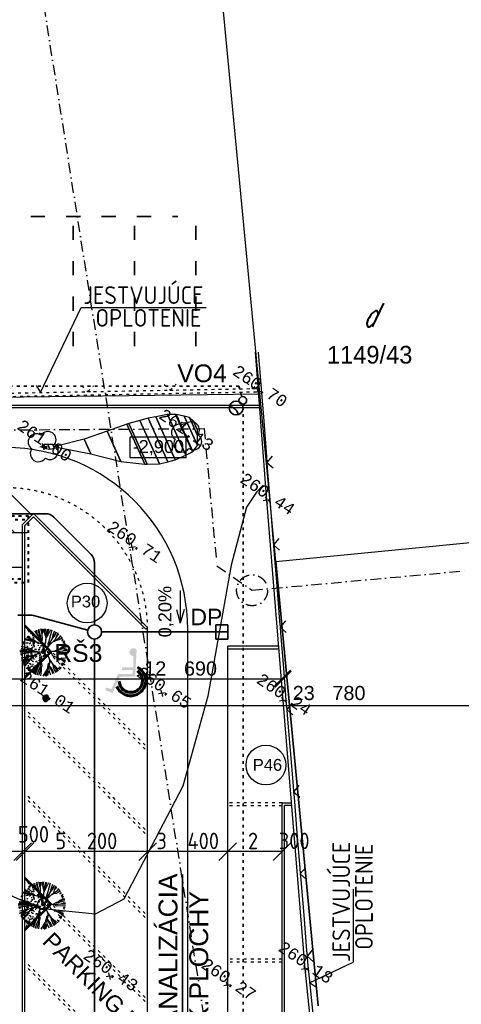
# Model space of a CAD drawing. Extents: x 4743276 to 9726129, y -4307434 to -1665362.
# Tile 55 of 121: x 4883529 to 4902258, y -2037564 to -1995837. Entities that reach past the tile are written whole.
import ezdxf
from ezdxf.enums import TextEntityAlignment as Align

# ---------------------------------------------------------------- set-up
doc = ezdxf.new("R2010")
doc.units = 0
doc.header["$MEASUREMENT"] = 0
doc.linetypes.add('ACAD_ISO03W100', pattern=[30, 12, -18])
doc.linetypes.add('BODKOCIARKOVANA_3', pattern=[5.6, 3, -1.3, 0, -1.3])
doc.layers.get('0').update_dxf_attribs({"linetype": 'CONTINUOUS'})
doc.layers.get('Defpoints').update_dxf_attribs({"color": 61, "linetype": 'CONTINUOUS'})
for name, color, linetype in [('-_48_-', 76, 'CONTINUOUS'), ('body', 7, 'CONTINUOUS'), ('KÓTY', 4, 'CONTINUOUS'), ('MÚRY', 1, 'CONTINUOUS'), ('POZEMOK', 8, 'CONTINUOUS'), ('siete', 6, 'CONTINUOUS'), ('TENKÁ', 7, 'CONTINUOUS'), ('Výšky', 64, 'CONTINUOUS'), ('ZARIADENIE', 47, 'CONTINUOUS'), ('ZARIADOVACIE', 144, 'CONTINUOUS'), ('ŠRAFY', 82, 'CONTINUOUS')]:
    doc.layers.add(name, color=color, linetype=linetype)
doc.layers.get('ŠRAFY').off()
doc.styles.add('ARIAL', font='arial.ttf')
doc.styles.add('MONOTXT', font='MONOTXT', dxfattribs={"height": 0.2})
doc.styles.add('ROMANS', font='ROMANS', dxfattribs={"height": 0.2})
doc.styles.get("Standard").update_dxf_attribs({"font": 'TXT', "width": 0.612})
doc.styles.add('styl1', font='arial.ttf')
doc.styles.add('Style-Arial', font='arial.ttf')
doc.styles.add('STYLE1', font='isocp.shx')
doc.dimstyles.new('STANDARD 200', dxfattribs={"dimtxt": 600, "dimasz": 700, "dimexe": 10, "dimexo": 200, "dimgap": 100, "dimtad": 1, "dimdsep": 46, "dimlunit": 6, "dimtxsty": 'Style-Arial', "dimblk": 'ARCHTICK', "dimblk1": 'OBLIQUE', "dimblk2": 'ARCHTICK', "dimcen": 2.5, "dimse1": 1, "dimse2": 1, "dimadec": 0, "dimazin": 0, "dimtfac": 1, "dimtmove": 1, "dimatfit": 3, "dimldrblk": 'OBLIQUE', "dimfxl": 1, "dimtolj": 1, "dimtzin": 0, "dimarcsym": 0})
doc.dimstyles.new('STANDARD 250', dxfattribs={"dimtxt": 700, "dimasz": 750, "dimexe": 10, "dimexo": 200, "dimgap": 100, "dimtad": 1, "dimdsep": 46, "dimlunit": 6, "dimtxsty": 'STYLE1', "dimblk1": 'OBLIQUE', "dimblk2": 'OBLIQUE', "dimsah": 1, "dimcen": 2.5, "dimse1": 1, "dimse2": 1, "dimadec": 0, "dimazin": 0, "dimtfac": 1, "dimtmove": 1, "dimatfit": 3, "dimldrblk": 'OBLIQUE', "dimfxl": 1, "dimtolj": 1, "dimtzin": 0, "dimarcsym": 0})

# ---------------------------------------------------------------- blocks, each defined once
blk = doc.blocks.new('St6d')
at = {"linetype": 'Continuous'}
for p, q in [((-611, 981), (-641, 1064)), ((-580, 1150), (-510, 1038)), ((-501, 1117), (-516, 1146)), ((-510, 1038), (-501, 1117)), ((-469, 1164), (-422, 1083)), ((-422, 1083), (-400, 1125)), ((-400, 1125), (-408, 1176)), ((-345, 1221), (-319, 1099)), ((-319, 1099), (-266, 959)), ((-298, 1239), (-272, 1116)), ((-272, 1116), (-202, 929)), ((-219, 1230), (-163, 974)), ((-131, 1275), (-123, 1149)), ((-123, 1149), (-55, 1029)), ((-65, 1277), (-55, 1029)), ((24, 1273), (35, 803)), ((120, 1266), (118, 1161)), ((118, 1161), (160, 1163)), ((160, 1163), (187, 1245)), ((290, 1236), (300, 1241)), ((300, 1241), (328, 1076)), ((328, 1076), (316, 990)), ((431, 1190), (380, 1010)), ((492, 1178), (444, 1030)), ((542, 1154), (454, 1011)), ((557, 1026), (574, 1103)), ((631, 1101), (597, 1022)), ((605, 970), (670, 1072)), ((-1112, 595), (-971, 525)), ((-387, 286), (-1059, 684)), ((-1059, 684), (-896, 607)), ((-1025, 763), (-823, 681)), ((-971, 525), (-843, 492)), ((-949, 820), (-857, 725)), ((-896, 607), (-700, 454)), ((-888, 907), (-752, 822)), ((-857, 725), (-798, 682)), ((-837, 940), (-762, 817)), ((-823, 681), (-667, 631)), ((-798, 984), (-699, 911)), ((-752, 822), (-606, 644)), ((-729, 1019), (-711, 923)), ((-699, 911), (-629, 774)), ((-690, 1039), (-611, 981)), ((-667, 631), (-543, 509)), ((-629, 774), (-603, 651)), ((-606, 644), (-556, 546)), ((-266, 959), (-184, 883)), ((-202, 929), (-190, 893)), ((-184, 883), (-127, 758)), ((-163, 974), (-125, 839)), ((-127, 758), (-52, 611)), ((-125, 839), (-125, 790)), ((-125, 790), (-125, 766)), ((-31, 751), (-67, 616)), ((-51, 513), (-60, 663)), ((-55, 1029), (-42, 894)), ((-42, 894), (-31, 751)), ((-26, 692), (-42, 542)), ((-42, 542), (9, 321)), ((35, 803), (-35, 687)), ((221, 571), (210, 510)), ((357, 863), (221, 571)), ((316, 990), (354, 929)), ((354, 929), (347, 858)), ((444, 1030), (359, 870)), ((371, 981), (364, 910)), ((380, 1010), (371, 981)), ((657, 528), (424, 366)), ((691, 533), (496, 409)), ((597, 1022), (557, 1026)), ((641, 958), (605, 970)), ((717, 1040), (641, 958)), ((752, 595), (657, 528)), ((790, 534), (691, 533)), ((745, 622), (694, 540)), ((859, 748), (745, 622)), ((865, 689), (752, 595)), ((880, 938), (788, 829)), ((788, 829), (792, 868)), ((895, 581), (790, 534)), ((792, 868), (826, 947)), ((922, 891), (859, 748)), ((985, 806), (865, 689)), ((948, 695), (867, 672)), ((1081, 676), (895, 581)), ((1039, 747), (948, 695)), ((1131, 578), (994, 508)), ((-1244, 115), (-1034, 80)), ((-1241, 48), (-1052, 53)), ((-1220, 213), (-1010, 154)), ((-1216, 277), (-826, 167)), ((-1192, 376), (-952, 257)), ((-1173, 460), (-919, 386)), ((-1052, 53), (-889, 98)), ((-1034, 80), (-887, 105)), ((-1010, 154), (-860, 113)), ((-952, 257), (-772, 158)), ((-919, 386), (-724, 331)), ((-889, 98), (-740, 131)), ((-843, 492), (-715, 458)), ((-826, 167), (-732, 129)), ((-772, 158), (-730, 136)), ((-740, 131), (-631, 112)), ((-732, 129), (-597, 117)), ((-724, 331), (-559, 285)), ((-715, 458), (-567, 386)), ((-631, 112), (-516, 116)), ((-597, 117), (-486, 106)), ((-567, 386), (-387, 286)), ((-559, 285), (-448, 249)), ((-550, 388), (-283, 252)), ((-533, 489), (-442, 394)), ((-531, -84), (-402, 13)), ((-516, 116), (-385, 40)), ((-486, 106), (-299, 53)), ((-364, 279), (-460, 261)), ((-448, 249), (-377, 266)), ((-442, 394), (-268, 248)), ((-402, 13), (-303, -11)), ((-385, 40), (-225, 29)), ((-377, 266), (-266, 231)), ((-283, 252), (-364, 279)), ((-303, -11), (-124, 13)), ((-268, 248), (-68, 109)), ((-225, 29), (-112, 74)), ((2, 274), (-51, 513)), ((77, 454), (2, 274)), ((210, 510), (77, 454)), ((268, 286), (87, 83)), ((427, 349), (268, 286)), ((496, 409), (361, 321)), ((560, 355), (427, 349)), ((602, 284), (531, 340)), ((710, 314), (560, 355)), ((718, 312), (560, 355)), ((893, 222), (602, 284)), ((833, 364), (710, 314)), ((841, 288), (718, 312)), ((906, 463), (730, 324)), ((975, 449), (833, 364)), ((971, 311), (841, 288)), ((1248, 107), (876, 219)), ((960, 201), (886, 224)), ((910, 200), (893, 222)), ((994, 508), (906, 463)), ((1266, -14), (910, 200)), ((1053, 236), (960, 201)), ((1214, 404), (971, 311)), ((1149, 507), (975, 449)), ((1060, 283), (996, 312)), ((1270, 174), (1053, 236)), ((1242, 239), (1060, 283)), ((-1239, -148), (-1028, -102)), ((-1232, -77), (-994, -73)), ((-1228, -13), (-1095, -32)), ((-470, -47), (-1221, -244)), ((-1221, -244), (-978, -225)), ((-1177, -283), (-1005, -233)), ((-1169, -384), (-1031, -339)), ((-1138, -467), (-965, -360)), ((-1095, -32), (-955, -78)), ((-1031, -339), (-889, -278)), ((-1028, -102), (-937, -75)), ((-1005, -233), (-720, -162)), ((-965, -360), (-852, -266)), ((-937, -75), (-728, -61)), ((-852, -266), (-713, -188)), ((-728, -61), (-524, -87)), ((-720, -162), (-651, -151)), ((-713, -188), (-659, -149)), ((-687, -663), (-607, -419)), ((-659, -149), (-531, -84)), ((-651, -151), (-470, -47)), ((-607, -419), (-554, -404)), ((-539, -409), (-607, -444)), ((-589, -539), (-551, -421)), ((-579, -584), (-582, -517)), ((-582, -517), (-582, -542)), ((-551, -421), (-467, -113)), ((-467, -113), (-473, -54)), ((-457, -133), (-421, -21)), ((-110, -573), (-71, -454)), ((-95, -602), (-56, -459)), ((-92, -595), (-59, -442)), ((-7, -156), (-80, -1237)), ((-71, -454), (6, -193)), ((-59, -442), (-7, -156)), ((-35, -621), (-49, -462)), ((-27, -444), (18, -181)), ((-21, -626), (-27, -444)), ((138, -416), (18, -156)), ((96, -369), (23, -166)), ((196, -566), (96, -369)), ((384, -741), (138, -416)), ((257, -577), (177, -470)), ((325, -117), (184, -71)), ((398, -67), (285, -87)), ((426, -133), (325, -117)), ((642, -122), (398, -67)), ((448, -165), (426, -133)), ((455, -143), (436, -128)), ((737, -308), (448, -165)), ((579, -191), (455, -143)), ((539, -88), (512, -96)), ((701, -67), (539, -88)), ((744, -261), (579, -191)), ((793, -162), (642, -122)), ((797, -98), (701, -67)), ((866, -415), (737, -308)), ((915, -366), (737, -308)), ((934, -331), (744, -261)), ((890, -415), (767, -342)), ((950, -156), (780, -150)), ((956, -240), (793, -162)), ((969, -97), (797, -98)), ((1079, -591), (866, -415)), ((1103, -541), (890, -415)), ((1137, -462), (915, -366)), ((1178, -410), (934, -331)), ((1221, -228), (950, -156)), ((1207, -322), (956, -240)), ((1252, -132), (969, -97)), ((-1098, -595), (-1010, -550)), ((-1010, -550), (-1073, -619)), ((-1041, -646), (-987, -606)), ((-953, -626), (-997, -685)), ((-987, -606), (-953, -626)), ((-848, -856), (-726, -683)), ((-796, -898), (-682, -673)), ((-726, -683), (-719, -661)), ((-719, -963), (-589, -539)), ((-719, -661), (-687, -663)), ((-667, -1005), (-579, -584)), ((-593, -1029), (-495, -1004)), ((-495, -1004), (-531, -1065)), ((-502, -1075), (-460, -1023)), ((-460, -1023), (-428, -1025)), ((-428, -1025), (-450, -1092)), ((-326, -1165), (-188, -662)), ((-208, -1179), (-161, -932)), ((-188, -662), (-110, -573)), ((-161, -932), (-145, -757)), ((-145, -757), (-95, -602)), ((-144, -1183), (-118, -774)), ((-118, -774), (-92, -595)), ((-80, -1237), (-68, -922)), ((-68, -922), (-31, -909)), ((-31, -909), (-35, -621)), ((21, -624), (-31, -606)), ((-26, -894), (-21, -626)), ((-11, -1226), (-26, -894)), ((42, -786), (21, -624)), ((82, -1216), (42, -786)), ((169, -622), (196, -566)), ((192, -678), (169, -622)), ((199, -755), (192, -678)), ((242, -900), (199, -755)), ((279, -862), (201, -674)), ((271, -786), (226, -747)), ((294, -1170), (242, -900)), ((317, -670), (257, -577)), ((351, -894), (271, -786)), ((581, -838), (277, -592)), ((419, -1161), (279, -862)), ((579, -821), (299, -624)), ((362, -734), (317, -670)), ((473, -1097), (351, -894)), ((377, -837), (362, -734)), ((554, -1099), (377, -837)), ((387, -808), (384, -741)), ((464, -898), (387, -808)), ((627, -1074), (464, -898)), ((584, -831), (574, -811)), ((681, -1034), (581, -838)), ((747, -982), (584, -831)), ((770, -785), (812, -782)), ((840, -873), (770, -785)), ((812, -782), (881, -846)), ((841, -718), (866, -693)), ((925, -811), (841, -718)), ((866, -693), (960, -781)), ((895, -654), (939, -643)), ((991, -734), (895, -654)), ((939, -643), (1025, -680)), ((109, -1208), (123, -1114)), ((123, -1114), (150, -1107)), ((150, -1107), (161, -1176))]:
    blk.add_line(p, q, dxfattribs=at)
blk = doc.blocks.new('_ArchTick')
at = {"color": 0, "linetype": 'ByBlock', "const_width": 0.15}
blk.add_lwpolyline([(-0.5, -0.5), (0.5, 0.5)], dxfattribs=at)
blk = doc.blocks.new('*D42217')
at = {"layer": 'Defpoints', "color": 0}
for p in [(4881994, -2023768), (4894684, -2023768), (4894684, -2023768)]:
    blk.add_point(p, dxfattribs=at)
at = {"layer": 'ZARIADOVACIE', "color": 0, "lineweight": -2}
blk.add_line((4881994, -2023768), (4894684, -2023768), dxfattribs=at)
at = {"layer": 'ZARIADOVACIE', "color": 0, "linetype": 'ByBlock', "lineweight": -2, "xscale": 700, "yscale": 700, "zscale": 700, "rotation": 180}
blk.add_blockref('_ArchTick', (4881994, -2023768), dxfattribs=at)
at = {"layer": 'ZARIADOVACIE', "color": 0, "linetype": 'ByBlock', "lineweight": -2, "xscale": 700, "yscale": 700, "zscale": 700}
blk.add_blockref('_ArchTick', (4894684, -2023768), dxfattribs=at)
at = {"layer": 'ZARIADOVACIE', "color": 0, "insert": (4890354, -2023338), "char_height": 600, "attachment_point": 5, "style": 'Style-Arial'}
blk.add_mtext('\\A1;12ﾠ690', dxfattribs=at)
blk = doc.blocks.new('_OBLIQUE')
at = {"color": 0, "linetype": 'ByBlock'}
blk.add_line((-0.5, -0.5), (0.5, 0.5), dxfattribs=at)
blk = doc.blocks.new('*D42227')
at = {"layer": 'Defpoints', "color": 0}
for p in [(4881994, -2021484), (4905774, -2021884), (4905774, -2024895)]:
    blk.add_point(p, dxfattribs=at)
at = {"layer": 'ZARIADOVACIE', "color": 0, "lineweight": -2}
blk.add_line((4881994, -2024895), (4905774, -2024895), dxfattribs=at)
at = {"layer": 'ZARIADOVACIE', "color": 0, "linetype": 'ByBlock', "lineweight": -2, "xscale": 700, "yscale": 700, "zscale": 700, "rotation": 180}
blk.add_blockref('_ArchTick', (4881994, -2024895), dxfattribs=at)
at = {"layer": 'ZARIADOVACIE', "color": 0, "linetype": 'ByBlock', "lineweight": -2, "xscale": 700, "yscale": 700, "zscale": 700}
blk.add_blockref('_ArchTick', (4905774, -2024895), dxfattribs=at)
at = {"layer": 'ZARIADOVACIE', "color": 0, "insert": (4896650, -2024377), "char_height": 600, "attachment_point": 5, "style": 'Style-Arial'}
blk.add_mtext('\\A1;23ﾠ780', dxfattribs=at)
blk = doc.blocks.new('inv')
at = {"layer": 'TENKÁ', "linetype": 'Continuous', "lineweight": 60, "ltscale": 10}
for points in [[(-264025, -1186599), (-264022, -1187066), (-264513, -1187072), (-264512, -1187189), (-264043, -1187185), (-264066, -1187352), (-264676, -1187355), (-264951, -1187992), (-265188, -1187923), (-265210, -1188041), (-264903, -1188156), (-264606, -1187471), (-263947, -1187467), (-263886, -1186340), (-263878, -1186335, 1.715537), (-264016, -1186596)], [(-263850, -1187064), (-263856, -1187216, -1.608628), (-264628, -1187661), (-264727, -1187874, 1.453079)]]:
    blk.add_hatch(color=8, dxfattribs=at).paths.add_polyline_path(points)
at = {"layer": 'TENKÁ', "color": 8, "linetype": 'Continuous', "lineweight": 60, "ltscale": 10}
for centre, radius, start, end in [((-264134, -1187636), 639, 201.8128, 63.6707), ((-264132, -1187629), 497, 183.6812, 56.213)]:
    blk.add_arc(centre, radius, start, end, dxfattribs=at)
blk = doc.blocks.new('*D42237')
at = {"layer": 'Defpoints', "color": 0}
for p in [(4892354, -2031092), (4892354, -2032021), (4894654, -2032021)]:
    blk.add_point(p, dxfattribs=at)
at = {"layer": 'KÓTY', "color": 0, "lineweight": -2}
blk.add_line((4894654, -2031092), (4892354, -2031092), dxfattribs=at)
at = {"layer": 'KÓTY', "color": 0, "linetype": 'ByBlock', "lineweight": -2, "xscale": 750, "yscale": 750, "zscale": 750, "rotation": 180}
blk.add_blockref('_OBLIQUE', (4892354, -2031092), dxfattribs=at)
at = {"layer": 'KÓTY', "color": 0, "linetype": 'ByBlock', "lineweight": -2, "xscale": 750, "yscale": 750, "zscale": 750}
blk.add_blockref('_OBLIQUE', (4894654, -2031092), dxfattribs=at)
at = {"layer": 'KÓTY', "color": 0, "insert": (4894516, -2030641), "char_height": 700, "attachment_point": 5, "style": 'STYLE1'}
blk.add_mtext('\\A1;2ﾠ300', dxfattribs=at)
blk = doc.blocks.new('*D42238')
at = {"layer": 'Defpoints', "color": 0}
for p in [(4888954, -2031092), (4888954, -2032021), (4892354, -2032021)]:
    blk.add_point(p, dxfattribs=at)
at = {"layer": 'KÓTY', "color": 0, "lineweight": -2}
blk.add_line((4892354, -2031092), (4888954, -2031092), dxfattribs=at)
at = {"layer": 'KÓTY', "color": 0, "linetype": 'ByBlock', "lineweight": -2, "xscale": 750, "yscale": 750, "zscale": 750, "rotation": 180}
blk.add_blockref('_OBLIQUE', (4888954, -2031092), dxfattribs=at)
at = {"layer": 'KÓTY', "color": 0, "linetype": 'ByBlock', "lineweight": -2, "xscale": 750, "yscale": 750, "zscale": 750}
blk.add_blockref('_OBLIQUE', (4892354, -2031092), dxfattribs=at)
at = {"layer": 'KÓTY', "color": 0, "insert": (4890654, -2030642), "char_height": 700, "attachment_point": 5, "style": 'STYLE1'}
blk.add_mtext('\\A1;3ﾠ400', dxfattribs=at)
blk = doc.blocks.new('*D42239')
at = {"layer": 'Defpoints', "color": 0}
for p in [(4883754, -2031092), (4883754, -2031092), (4888954, -2031092)]:
    blk.add_point(p, dxfattribs=at)
at = {"layer": 'KÓTY', "color": 0, "lineweight": -2}
blk.add_line((4888954, -2031092), (4883754, -2031092), dxfattribs=at)
at = {"layer": 'KÓTY', "color": 0, "linetype": 'ByBlock', "lineweight": -2, "xscale": 750, "yscale": 750, "zscale": 750, "rotation": 180}
blk.add_blockref('_OBLIQUE', (4883754, -2031092), dxfattribs=at)
at = {"layer": 'KÓTY', "color": 0, "linetype": 'ByBlock', "lineweight": -2, "xscale": 750, "yscale": 750, "zscale": 750}
blk.add_blockref('_OBLIQUE', (4888954, -2031092), dxfattribs=at)
at = {"layer": 'KÓTY', "color": 0, "insert": (4886354, -2030642), "char_height": 700, "attachment_point": 5, "style": 'STYLE1'}
blk.add_mtext('\\A1;5ﾠ200', dxfattribs=at)
blk = doc.blocks.new('*D42246')
at = {"layer": 'Defpoints', "color": 0}
for p in [(4882154, -2031092), (4882154, -2031192), (4883654, -2031192)]:
    blk.add_point(p, dxfattribs=at)
at = {"layer": 'KÓTY', "color": 0, "lineweight": -2}
blk.add_line((4883654, -2031092), (4882154, -2031092), dxfattribs=at)
at = {"layer": 'KÓTY', "color": 0, "linetype": 'ByBlock', "lineweight": -2, "xscale": 750, "yscale": 750, "zscale": 750, "rotation": 180}
blk.add_blockref('_OBLIQUE', (4882154, -2031092), dxfattribs=at)
at = {"layer": 'KÓTY', "color": 0, "linetype": 'ByBlock', "lineweight": -2, "xscale": 750, "yscale": 750, "zscale": 750}
blk.add_blockref('_OBLIQUE', (4883654, -2031092), dxfattribs=at)
at = {"layer": 'KÓTY', "color": 0, "insert": (4883519, -2030359), "char_height": 700, "attachment_point": 5, "style": 'STYLE1'}
blk.add_mtext('\\A1;1ﾠ500', dxfattribs=at)
blk = doc.blocks.new('*D42265')
at = {"layer": 'Defpoints', "color": 0}
for p in [(4882252, -2016511), (4882252, -2016511), (4883313, -2017572)]:
    blk.add_point(p, dxfattribs=at)
at = {"layer": 'KÓTY', "color": 0, "lineweight": -2}
blk.add_line((4883313, -2017572), (4882252, -2016511), dxfattribs=at)
at = {"layer": 'KÓTY', "color": 0, "linetype": 'ByBlock', "lineweight": -2, "xscale": 750, "yscale": 750, "zscale": 750}
for p, rotation in [((4882252, -2016511), 135), ((4883313, -2017572), 315)]:
    blk.add_blockref('_OBLIQUE', p, dxfattribs=dict(at, rotation=rotation))
at = {"layer": 'KÓTY', "color": 0, "insert": (4882112, -2015657), "char_height": 700, "attachment_point": 5, "rotation": 315, "style": 'STYLE1'}
blk.add_mtext('\\A1;1ﾠ500', dxfattribs=at)

msp = doc.modelspace()

# ---------------------------------------------------------------- hatches: boundary and pattern name
at = {"layer": 'ZARIADENIE'}
h = msp.add_hatch(dxfattribs=at)
h.set_pattern_fill('AR-CONC', color=72, scale=50, angle=270)
h.set_pattern_definition([(320, (6524695.43, 2578542.02), (-31.376067, -358.630091), [37.5, -412.5]), (265, (6524695.43, 2578542), (376.096067, 69.375667), [30, -330]), (10.4514445, (6524692.8, 2578512.13), (344.719995, -289.254423), [31.870096, -350.571056]), (316.1842, (6524795.43, 2578542), (-82.75964, -533.620665), [56.25, -618.75]), (6.635635, (6524788.53, 2578497.55), (487.0593, -467.330973), [47.80517, -525.85688]), (261.184164, (6524795.4, 2578542), (487.0593, -467.33097), [45, -495]), (291, (6524770.43, 2578492.02), (-201.309445, -298.453526), [37.5, -412.5]), (236, (6524770.43, 2578492), (362.575023, -121.657666), [30, -330]), (341.451445, (6524753.65, 2578467.15), (161.265576, -420.111188), [31.870095, -350.571056]), (307.5, (6524695.43, 2578542.02), (166.446927, -6.0799277), [0, -326, 0, -335, 0, -331.25]), (277.5, (6524695.43, 2578542.02), (197.205856, -131.534769), [0, -191, 0, -318.5, 0, -126.25]), (237.5, (6524695.43, 2578653.52), (-11.277436, -266.911218), [0, -125, 0, -390, 0, -517.5]), (227.5, (6524695.43, 2578703.52), (50.052491, -291.593085), [0, -162.5, 0, -259, 0, -367.5])])
h.paths.add_polyline_path([(4883796.225, -2023650.473), (4884821.53, -2022625.168), (4883796.225, -2021599.863)])
h = msp.add_hatch(color=256, dxfattribs=at)
h.dxf.hatch_style = 1
h.paths.add_polyline_path([(4884538.687, -2022705.168, 1), (4884538.687, -2022545.168, 1)])
h = msp.add_hatch(dxfattribs=at)
h.set_pattern_fill('AR-CONC', color=72, scale=50, angle=270)
h.set_pattern_definition([(320, (6524695.43, 2567850.56), (-31.376067, -358.630091), [37.5, -412.5]), (265, (6524695.43, 2567850.56), (376.096067, 69.375667), [30, -330]), (10.4514445, (6524692.8, 2567820.68), (344.719995, -289.254423), [31.870096, -350.571056]), (316.1842, (6524795.43, 2567850.56), (-82.75964, -533.620665), [56.25, -618.75]), (6.635635, (6524788.53, 2567806.1), (487.0593, -467.330973), [47.80517, -525.85688]), (261.184164, (6524795.4, 2567850.56), (487.0593, -467.33097), [45, -495]), (291, (6524770.43, 2567800.56), (-201.309445, -298.453526), [37.5, -412.5]), (236, (6524770.43, 2567800.56), (362.575023, -121.657666), [30, -330]), (341.451445, (6524753.65, 2567775.7), (161.265576, -420.111188), [31.870095, -350.571056]), (307.5, (6524695.43, 2567850.56), (166.446927, -6.0799277), [0, -326, 0, -335, 0, -331.25]), (277.5, (6524695.43, 2567850.56), (197.205856, -131.534769), [0, -191, 0, -318.5, 0, -126.25]), (237.5, (6524695.43, 2567962.06), (-11.277436, -266.911218), [0, -125, 0, -390, 0, -517.5]), (227.5, (6524695.43, 2568012.06), (50.052491, -291.593085), [0, -162.5, 0, -259, 0, -367.5])])
h.paths.add_polyline_path([(4883796.225, -2034341.927), (4884821.53, -2033316.622), (4883796.225, -2032291.318)])
h = msp.add_hatch(color=256, dxfattribs=at)
h.dxf.hatch_style = 1
h.paths.add_polyline_path([(4884538.687, -2033396.622, 1), (4884538.687, -2033236.622, 1)])

# ---------------------------------------------------------------- linework, layer by layer
at = {"color": 7, "linetype": 'Continuous'}
for centre in [(4890606.982, -2013523.037), (4884524.883, -2013933.071)]:
    msp.add_circle(centre, 52.5, dxfattribs=at)
for centre, start, end in [((4890802.699, -2013232.874), 326.0121139, 145.99425), ((4884720.601, -2013642.908), 326.0121139, 145.99425), ((4890316.819, -2013327.319), 55.9989278, 235.994275), ((4884234.72, -2013737.353), 55.9989278, 235.994275), ((4890411.264, -2013813.2), 145.9942361, 326.0121167), ((4890897.145, -2013718.754), 236.0057917, 55.9989278), ((4884329.166, -2014223.234), 145.9942361, 326.0121167), ((4884815.046, -2014128.788), 236.0057917, 55.9989278)]:
    msp.add_arc(centre, 350, start, end, dxfattribs=at)
at = {"layer": 'body', "color": 1, "linetype": 'Continuous'}
for p, q in [((4893639.403, -2011606.004), (4893500.58, -2011632.989)), ((4893639.403, -2011606.004), (4893612.418, -2011467.181)), ((4893639.403, -2011606.004), (4893778.226, -2011579.02)), ((4893639.403, -2011606.004), (4893666.387, -2011744.827)), ((4890606.982, -2013523.037), (4890468.159, -2013550.021)), ((4890606.982, -2013523.037), (4890579.997, -2013384.214)), ((4890606.982, -2013523.037), (4890745.805, -2013496.052)), ((4890606.982, -2013523.037), (4890633.966, -2013661.86)), ((4884524.883, -2013933.071), (4884386.06, -2013960.055)), ((4884524.883, -2013933.071), (4884497.899, -2013794.248)), ((4884524.883, -2013933.071), (4884663.706, -2013906.086)), ((4884524.883, -2013933.071), (4884551.868, -2014071.894)), ((4893995.099, -2016196.753), (4893856.276, -2016223.737)), ((4893995.099, -2016196.753), (4893968.115, -2016057.93)), ((4893995.099, -2016196.753), (4894133.922, -2016169.769)), ((4893995.099, -2016196.753), (4894022.084, -2016335.576)), ((4888301.063, -2018188.141), (4888162.24, -2018215.125)), ((4888301.063, -2018188.141), (4888274.079, -2018049.318)), ((4888301.063, -2018188.141), (4888439.886, -2018161.156)), ((4888301.063, -2018188.141), (4888328.048, -2018326.964)), ((4884630.616, -2024586.538), (4884491.793, -2024613.523)), ((4884630.616, -2024586.538), (4884603.632, -2024447.715)), ((4884630.616, -2024586.538), (4884769.439, -2024559.554)), ((4884630.616, -2024586.538), (4884657.6, -2024725.362)), ((4889560.851, -2024383.836), (4889422.027, -2024410.821)), ((4889560.851, -2024383.836), (4889533.866, -2024245.013)), ((4889560.851, -2024383.836), (4889699.674, -2024356.852)), ((4889560.851, -2024383.836), (4889587.835, -2024522.659)), ((4894682.473, -2024691.391), (4894655.488, -2024552.568)), ((4894682.473, -2024691.391), (4894543.65, -2024718.376)), ((4894682.473, -2024691.391), (4894821.296, -2024664.407)), ((4894682.473, -2024691.391), (4894709.457, -2024830.214)), ((4887337.059, -2036375.417), (4887310.074, -2036236.594)), ((4895622.208, -2036063.003), (4895483.385, -2036089.987)), ((4895622.208, -2036063.003), (4895595.223, -2035924.18)), ((4895622.208, -2036063.003), (4895761.031, -2036036.018)), ((4895622.208, -2036063.003), (4895649.192, -2036201.826)), ((4887337.059, -2036375.417), (4887198.236, -2036402.402)), ((4887337.059, -2036375.417), (4887475.882, -2036348.433)), ((4887337.059, -2036375.417), (4887364.043, -2036514.24)), ((4892329.322, -2036754.94), (4892302.337, -2036616.117)), ((4892329.322, -2036754.94), (4892190.499, -2036781.924)), ((4892329.322, -2036754.94), (4892468.145, -2036727.955)), ((4892329.322, -2036754.94), (4892356.306, -2036893.763))]:
    msp.add_line(p, q, dxfattribs=at)
at = {"layer": 'KÓTY'}
for p in [(4890337, -2020028), (4890176.5, -2020838.5), (4890497.5, -2020838.5)]:
    msp.add_line(p, (4890337, -2021415), dxfattribs=at)
msp.add_lwpolyline([(4890593.763, -2013527), (4888207.237, -2013527), (4888207.237, -2014395.5), (4890593.763, -2014395.5)], close=True, dxfattribs=at)
at = {"layer": 'POZEMOK', "linetype": 'Continuous'}
for p, q in [((4894392.604, -2018801.317), (4891069.792, -1983955.982)), ((4836470.931, -2012469.411), (4893715.518, -2011686.294)), ((4894392.604, -2018801.317), (4925830.63, -2015737.429)), ((4896187.827, -2037635.055), (4894392.604, -2018801.317)), ((4894392.604, -2018801.317), (4896187.827, -2037635.055))]:
    msp.add_line(p, q, dxfattribs=at)
at = {"layer": 'POZEMOK'}
msp.add_line((4890653.799, -2087141.232), (4890653.799, -2021674.048), dxfattribs=at)
msp.add_circle((4884538.687, -2033316.622), 250, dxfattribs=at)
msp.add_arc((4882953.799, -2021674.048), 7700, 0, 90, dxfattribs=at)
at = {"layer": 'siete', "linetype": 'BODKOCIARKOVANA_3', "lineweight": 25, "ltscale": 150}
msp.add_line((4893971.886, -2054615.118), (4880429.399, -1969181), dxfattribs=at)
at = {"layer": 'siete', "linetype": 'ACAD_ISO03W100', "lineweight": 35, "ltscale": 10}
for p, q in [((4892829.242, -2011374.048), (4871091.563, -2011374.048)), ((4892829.242, -2011374.048), (4892949.173, -2011817.36)), ((4893006.361, -2042674.087), (4893006.361, -2012136.369))]:
    msp.add_line(p, q, dxfattribs=at)
at = {"layer": 'siete', "color": 110, "linetype": 'BODKOCIARKOVANA_3', "lineweight": 25, "ltscale": 150}
for p, q in [((4823034.604, -2013598.317), (4891350.604, -2013167.817)), ((4891350.604, -2013167.817), (4891890.604, -2018987.317)), ((4891890.604, -2018987.317), (4893385.104, -2020017.817)), ((4893385.104, -2020017.817), (4902402.104, -2019193.317))]:
    msp.add_line(p, q, dxfattribs=at)
at = {"layer": 'siete', "color": 55, "lineweight": 35, "ltscale": 0.8}
for p, q in [((4884628.467, -2016774.048), (4873368.799, -2016774.048)), ((4886557.352, -2018495.827), (4884982.02, -2016920.495)), ((4886703.799, -2021484.048), (4886703.799, -2018849.38)), ((4883453.799, -2021074.048), (4883988.216, -2021074.048)), ((4884117.626, -2021091.085), (4886414.021, -2021706.403)), ((4891853.799, -2022084.048), (4891853.799, -2021484.048)), ((4891853.799, -2021484.048), (4892353.799, -2021484.048)), ((4891853.799, -2022084.048), (4891853.799, -2021484.048)), ((4891853.799, -2021484.048), (4892353.799, -2021484.048)), ((4892353.799, -2022084.048), (4892353.799, -2021484.048)), ((4892353.799, -2022084.048), (4892353.799, -2021484.048)), ((4891853.799, -2021784.048), (4887003.799, -2021784.048)), ((4891853.799, -2021784.048), (4892353.799, -2021784.048)), ((4891853.799, -2021784.048), (4892353.799, -2021784.048)), ((4886703.799, -2022084.048), (4886703.799, -2052791.155)), ((4892353.799, -2022084.048), (4891853.799, -2022084.048)), ((4892353.799, -2022084.048), (4891853.799, -2022084.048))]:
    msp.add_line(p, q, dxfattribs=at)
at = {"layer": 'siete', "color": 47, "linetype": 'ACAD_ISO03W100', "lineweight": 40, "ltscale": 10}
for p, q in [((4883903.799, -2016884.048), (4876703.799, -2016884.048)), ((4883753.799, -2017034.048), (4880453.799, -2017034.048)), ((4883903.799, -2019684.048), (4883903.799, -2016884.048)), ((4880453.799, -2019534.048), (4883753.799, -2019534.048)), ((4876703.799, -2019684.048), (4883903.799, -2019684.048))]:
    msp.add_line(p, q, dxfattribs=at)
at = {"layer": 'siete', "lineweight": 35}
for centre, radius in [((4892709.142, -2012294.818), 295.22), ((4892991.563, -2011974.048), 162.321)]:
    msp.add_circle(centre, radius, dxfattribs=at)
at = {"layer": 'siete', "color": 110, "linetype": 'BODKOCIARKOVANA_3', "lineweight": 25, "ltscale": 150}
msp.add_circle((4893385.104, -2020017.817), 656.16, dxfattribs=at)
at = {"layer": 'siete', "color": 55, "lineweight": 35, "ltscale": 0.8}
msp.add_circle((4886703.799, -2021784.048), 300, dxfattribs=at)
at = {"layer": 'siete', "lineweight": 35}
msp.add_arc((4892357.472, -2012663.534), 446.576, 11.160851, 81.5502235, dxfattribs=at)
at = {"layer": 'siete', "color": 55, "lineweight": 35, "ltscale": 0.8}
for centre, start, end in [((4884628.467, -2017274.048), 45, 90), ((4886203.799, -2018849.38), 0, 45), ((4883988.216, -2021574.048), 75, 90)]:
    msp.add_arc(centre, 500, start, end, dxfattribs=at)
at = {"layer": 'TENKÁ', "color": 252, "linetype": 'ACAD_ISO03W100', "lineweight": 35, "ltscale": 50}
for p, q in [((4878002.757, -2004171), (4890241.993, -2004171)), ((4885802.757, -2009671), (4885802.757, -2004171)), ((4888402.757, -2009671), (4888402.757, -2004171)), ((4891002.757, -2009671), (4891002.757, -2004171))]:
    msp.add_line(p, q, dxfattribs=at)
at = {"layer": 'TENKÁ'}
for p, q in [((4884415.681, -2011637.722), (4886133.483, -2008027.992)), ((4886133.483, -2008027.992), (4891434.483, -2008027.992)), ((4884228.164, -2011344.455), (4884415.681, -2011637.722)), ((4812430.551, -2012174.048), (4893683.415, -2012174.048)), ((4812433.924, -2012274.048), (4893691.163, -2012274.048)), ((4884051.013, -2016834.193), (4882990.353, -2015773.533)), ((4884121.724, -2016763.482), (4883653.799, -2017231.407)), ((4884121.724, -2016904.904), (4883753.799, -2017272.829)), ((4888953.278, -2021595.037), (4884121.724, -2016763.482)), ((4888882.568, -2021665.747), (4884121.724, -2016904.904)), ((4883653.799, -2053602.511), (4883653.799, -2017231.407)), ((4883753.799, -2053561.089), (4883753.799, -2017272.829)), ((4881841.789, -2019043.417), (4883653.799, -2019043.417)), ((4884892.241, -2022625.168), (4883753.799, -2021486.726)), ((4884821.53, -2022625.168), (4883753.799, -2021557.437)), ((4888953.278, -2021595.037), (4888882.568, -2021665.747)), ((4888953.799, -2084401.786), (4888953.799, -2021674.048)), ((4894496.355, -2022391.324), (4892353.799, -2022391.324)), ((4892353.799, -2081199.266), (4892353.799, -2022391.324)), ((4883753.799, -2023763.61), (4884892.241, -2022625.168)), ((4884821.53, -2022625.168), (4883753.799, -2023692.899)), ((4894506.065, -2022511.324), (4892353.799, -2022511.324)), ((4894653.799, -2049012.745), (4894653.799, -2029032.745)), ((4894653.799, -2029032.745), (4895041.237, -2029032.745)), ((4894753.799, -2048771.324), (4894753.799, -2029132.745)), ((4895049.5, -2029132.745), (4894753.799, -2029132.745)), ((4884892.241, -2033316.622), (4883753.799, -2032178.18)), ((4884821.53, -2033316.622), (4883753.799, -2032248.891)), ((4897676.735, -2032679.792), (4897676.735, -2035779.292)), ((4883753.799, -2034455.064), (4884892.241, -2033316.622)), ((4884821.53, -2033316.622), (4883753.799, -2034384.354)), ((4895825.467, -2036660.275), (4897676.735, -2035779.292)), ((4896118.735, -2036847.792), (4895825.467, -2036660.275))]:
    msp.add_line(p, q, dxfattribs=at)
at = {"layer": 'TENKÁ', "color": 7, "linetype": 'Continuous'}
for p, q in [((4893509.083, -2009924.048), (4893995.099, -2016196.753)), ((4893649.06, -2009924.048), (4893876.999, -2012854.274)), ((4893876.999, -2012854.274), (4893992.321, -2014351.778)), ((4893992.321, -2014351.778), (4894011.51, -2014598.727)), ((4894237.053, -2014332.3), (4894011.51, -2014598.727)), ((4894011.51, -2014598.727), (4894275.14, -2014828.416)), ((4894011.51, -2014598.727), (4894030.968, -2014847.064)), ((4893995.099, -2016196.753), (4894682.473, -2024691.391)), ((4894147.678, -2016344.299), (4894268.553, -2017840.724)), ((4894268.553, -2017840.724), (4894288.57, -2018088.232)), ((4894512.456, -2017820.687), (4894288.57, -2018088.232)), ((4894288.57, -2018088.232), (4894553.319, -2018316.262)), ((4894288.57, -2018088.232), (4894308.588, -2018335.74)), ((4894308.588, -2018335.74), (4894429.463, -2019832.165)), ((4894429.463, -2019832.165), (4894551.167, -2021329.149)), ((4894551.167, -2021329.149), (4894571.184, -2021576.657)), ((4894795.069, -2021309.112), (4894571.184, -2021576.657)), ((4894571.184, -2021576.657), (4894835.104, -2021804.128)), ((4894571.184, -2021576.657), (4894591.201, -2021824.165)), ((4894591.201, -2021824.165), (4894712.076, -2023320.59)), ((4894682.473, -2024691.391), (4895622.208, -2036063.003)), ((4894833.78, -2024817.574), (4894853.798, -2025065.082)), ((4895077.683, -2024797.537), (4894853.798, -2025065.082)), ((4894853.798, -2025065.082), (4895118.547, -2025293.113)), ((4894853.798, -2025065.082), (4894874.644, -2025313.15)), ((4894874.644, -2025313.15), (4894998.296, -2026809.035)), ((4894998.296, -2026809.035), (4895121.388, -2028305.749)), ((4895121.388, -2028305.749), (4895142.234, -2028553.816)), ((4895365.29, -2028285.712), (4895142.234, -2028553.816)), ((4895142.234, -2028553.816), (4895406.713, -2028780.458)), ((4895142.234, -2028553.816), (4895162.252, -2028801.324)), ((4895162.252, -2028801.324), (4895285.903, -2030297.21)), ((4895285.903, -2030297.21), (4895410.383, -2031793.654)), ((4895410.383, -2031793.654), (4895430.401, -2032041.162)), ((4895654.286, -2031773.617), (4895430.401, -2032041.162)), ((4895430.401, -2032041.162), (4895695.15, -2032269.193)), ((4895430.401, -2032041.162), (4895451.247, -2032289.229)), ((4895451.247, -2032289.229), (4895574.339, -2033785.944)), ((4895574.339, -2033785.944), (4895697.991, -2035281.829)), ((4895697.991, -2035281.829), (4895718.837, -2035529.896)), ((4895941.894, -2035261.792), (4895718.837, -2035529.896)), ((4895718.837, -2035529.896), (4895982.757, -2035757.367)), ((4895718.837, -2035529.896), (4895738.855, -2035777.404)), ((4895622.208, -2036063.003), (4897266.215, -2051728.538)), ((4895889.422, -2037270.939), (4896046.372, -2038763.953))]:
    msp.add_line(p, q, dxfattribs=at)
at = {"layer": 'TENKÁ', "color": 125, "linetype": 'ACAD_ISO03W100', "ltscale": 10}
for p, q in [((4893160.781, -2011230.097), (4893413.537, -2011470.543)), ((4893413.537, -2011470.543), (4893658.129, -2011220.583)), ((4880253.497, -2011855.326), (4893639.403, -2011606.004)), ((4883163.996, -2011660.558), (4884664.907, -2011633.175)), ((4884664.907, -2011633.175), (4886166.378, -2011604.964)), ((4886162.151, -2011360.87), (4886415.466, -2011600.487)), ((4886166.378, -2011604.964), (4886415.466, -2011600.487)), ((4886415.466, -2011600.487), (4886658.67, -2011350.797)), ((4886415.466, -2011600.487), (4886663.725, -2011595.451)), ((4886663.725, -2011595.451), (4888164.637, -2011568.069)), ((4888164.637, -2011568.069), (4889666.107, -2011539.857)), ((4889661.052, -2011295.204), (4889914.367, -2011534.821)), ((4889666.107, -2011539.857), (4889914.367, -2011534.821)), ((4889914.367, -2011534.821), (4890158.399, -2011285.69)), ((4889914.367, -2011534.821), (4890162.896, -2011531.173)), ((4890162.896, -2011531.173), (4891664.366, -2011502.962)), ((4891664.366, -2011502.962), (4893693.006, -2011464.845)), ((4893413.537, -2011470.543), (4893661.796, -2011465.507))]:
    msp.add_line(p, q, dxfattribs=at)
at = {"layer": 'TENKÁ', "linetype": 'ACAD_ISO03W100', "ltscale": 10}
for p, q in [((4888853.799, -2026756.432), (4884807.388, -2022710.021)), ((4888853.799, -2026586.726), (4884892.241, -2022625.168)), ((4888853.799, -2030150.544), (4883753.799, -2025050.544)), ((4888853.799, -2030320.25), (4883753.799, -2025220.25)), ((4888853.799, -2033714.362), (4883753.799, -2028614.362)), ((4888853.799, -2033884.068), (4883753.799, -2028784.068)), ((4894653.799, -2029032.745), (4892353.799, -2029032.745)), ((4894653.799, -2029152.745), (4892353.799, -2029152.745)), ((4888853.799, -2037278.18), (4884892.241, -2033316.622)), ((4888853.799, -2037447.886), (4884807.388, -2033401.475)), ((4888853.799, -2040841.999), (4883753.799, -2035741.999)), ((4894653.799, -2035652.745), (4892453.799, -2035652.745)), ((4894653.799, -2035772.745), (4892453.799, -2035772.745)), ((4888853.799, -2041011.704), (4883753.799, -2035911.704))]:
    msp.add_line(p, q, dxfattribs=at)
at = {"layer": 'TENKÁ', "color": 30, "lineweight": 35, "ltscale": 0.25}
msp.add_line((4890439, -2032068), (4890439, -2047363.5), dxfattribs=at)
at = {"layer": 'TENKÁ', "color": 7, "linetype": 'Continuous', "flags": 128}
for points in [[(4894030.968, -2014847.064), (4894134.943, -2016186.138), (4894147.678, -2016344.299)], [(4894712.076, -2023320.59), (4894821.488, -2024680.217), (4894833.78, -2024817.574)], [(4895738.855, -2035777.404), (4895761.512, -2036049.611), (4895889.422, -2037270.939)]]:
    msp.add_lwpolyline(points, dxfattribs=at)
at = {"layer": 'TENKÁ'}
for centre in [(4886390.284, -2020560.72), (4893971.082, -2027425)]:
    msp.add_circle(centre, 842.959, dxfattribs=at)
at = {"layer": 'TENKÁ', "linetype": 'ACAD_ISO03W100', "ltscale": 10}
msp.add_arc((4882953.799, -2021674.048), 6000, 0, 90, dxfattribs=at)
at = {"layer": 'Výšky', "color": 30, "linetype": 'Continuous', "flags": 128}
msp.add_lwpolyline([(4893855.72, -2015557.53), (4893565.372, -2015857.443), (4893142.563, -2016495.012), (4892504.412, -2018948.641), (4891504.748, -2024500.855), (4890441.256, -2028316.488), (4887942.445, -2033108.409), (4886732.809, -2033741.167), (4884369.334, -2033499.422), (4880350.814, -2031704.147), (4878312.705, -2030442.81), (4874143.089, -2028881.217), (4870049.86, -2028939.23), (4863192.893, -2030517.726), (4857681.624, -2031177.693), (4853050.256, -2031761.71), (4851014.33, -2032508.465), (4847763.86, -2035509.291), (4846844.206, -2037396.703), (4845591.525, -2045810.545)], dxfattribs=at)
at = {"layer": 'ZARIADENIE'}
for centre in [(4884538.687, -2022625.168), (4884538.687, -2033316.622)]:
    msp.add_circle(centre, 80, dxfattribs=at)

# ---------------------------------------------------------------- block references
at = {"layer": '-_48_-', "color": 72, "xscale": 0.8, "yscale": 0.8, "zscale": 0.8, "rotation": 270}
for p in [(4884530.474, -2022642.633), (4884451.592, -2033370.959)]:
    msp.add_blockref('St6d', p, dxfattribs=at)
at = {"layer": 'ŠRAFY'}
msp.add_blockref('inv', (5152374.013, -836215.694), dxfattribs=at)

# ---------------------------------------------------------------- texts
at = {"layer": 'KÓTY', "style": 'ARIAL'}
msp.add_text('-2,900', height=550, dxfattribs=at).set_placement((4888321.946, -2014200.916))
at = {"layer": 'KÓTY', "style": 'Style-Arial'}
msp.add_text('0,20%', height=550, rotation=90, dxfattribs=at).set_placement((4889412.804, -2020922.41), align=Align.TOP_CENTER)
at = {"layer": 'MÚRY', "color": 0, "ltscale": 0.25, "style": 'Style-Arial'}
for s, p in [('P30', (4885700.824, -2020744.062)), ('P46', (4893415.242, -2027665.999))]:
    msp.add_text(s, height=500, dxfattribs=at).set_placement(p)
at = {"layer": 'siete', "lineweight": 35, "ltscale": 0.25, "style": 'Style-Arial'}
msp.add_text('VO4', height=750, dxfattribs=at).set_placement((4890213.507, -2011199.184))
at = {"layer": 'siete', "color": 55, "lineweight": 35, "ltscale": 0.8, "style": 'Style-Arial'}
msp.add_text('DP', height=700, dxfattribs=at).set_placement((4891447.123, -2020799.217), align=Align.TOP_CENTER)
at = {"layer": 'siete', "color": 55, "lineweight": 35, "ltscale": 0.25, "style": 'Style-Arial'}
msp.add_text('RŠ3', height=750, dxfattribs=at).set_placement((4884998.17, -2023051.343))
at = {"layer": 'TENKÁ', "ltscale": 0.25, "style": 'STYLE1'}
for s, p in [('JESTVUJÚCE ', (4888989.234, -2007385.779)), ('OPLOTENIE', (4888989.234, -2008471.779))]:
    msp.add_text(s, height=750, dxfattribs=at).set_placement(p, align=Align.MIDDLE)
at = {"layer": 'TENKÁ', "linetype": 'Continuous', "style": 'ROMANS', "oblique": 25.5, "width": 0.612}
msp.add_text('d', height=1000, dxfattribs=at).set_placement((4898083.334, -2008847.518))
at = {"layer": 'TENKÁ', "ltscale": 0.25}
msp.add_text('1149/43', height=750, dxfattribs=at).set_placement((4896557.183, -2010410.219))
at = {"layer": 'TENKÁ', "ltscale": 0.25, "style": 'STYLE1'}
for s, p in [('JESTVUJÚCE ', (4897043.022, -2033007.541)), ('OPLOTENIE', (4898129.022, -2033007.541))]:
    msp.add_text(s, height=750, rotation=90, dxfattribs=at).set_placement(p, align=Align.MIDDLE)
at = {"layer": 'TENKÁ', "color": 30, "lineweight": 35, "ltscale": 0.25, "style": 'styl1'}
for s, p in [('SO-504 VONK. KANALIZÁCIA ', (4890218.932, -2047233.009)), ('DAŽĎOVÁ - VONK.PLOCHY', (4891522.432, -2047233.009))]:
    msp.add_text(s, height=800, rotation=90, dxfattribs=at).set_placement(p)
at = {"layer": 'TENKÁ', "style": 'Style-Arial'}
msp.add_text('PARKING 5', height=700, rotation=315, dxfattribs=at).set_placement((4886787.42, -2036288.155), align=Align.TOP_CENTER)
at = {"layer": 'Výšky', "linetype": 'Continuous', "style": 'MONOTXT'}
for s, p in [('260.70', (4893588.831, -2011571.894)), ('261.13', (4890464.387, -2013426.855)), ('261.00', (4884447.783, -2013881.066)), ('260.44', (4893906.392, -2016136.919)), ('260.71', (4888272.047, -2018168.569)), ('261.01', (4884575.899, -2024549.632)), ('260.65', (4889512.766, -2024351.403)), ('260.24', (4894603.714, -2024638.268)), ('260.43', (4887258.3, -2036322.294)), ('260.18', (4895525.21, -2035997.577)), ('260.27', (4892258.854, -2036707.408))]:
    msp.add_text(s, height=500, rotation=326, dxfattribs=at).set_placement(p, align=Align.CENTER)

# ---------------------------------------------------------------- dimensions: what is measured, and where the dimension line sits
at = {"layer": 'KÓTY'}
dim = msp.add_linear_dim(base=(4882252.483, -2016511.402), p1=(4883313.143, -2017572.063), p2=(4882252.483, -2016511.402), angle=135, dimstyle='STANDARD 250', override={"dimtxsty": 'STYLE1', "dimldrblk": 'OBLIQUE'}, dxfattribs=at)
dim.commit()
dim.dimension.update_dxf_attribs({"geometry": '*D42265', "text_midpoint": (4881793.565, -2015975.484), "dimtype": 161})
for base, p1, p2, picture, middle in [((4882153.799, -2031092.362), (4883653.799, -2031192.362), (4882153.799, -2031192.362), '*D42246', (4883519, -2030809.5)), ((4892353.799, -2031092.362), (4894653.799, -2032021.244), (4892353.799, -2032021.244), '*D42237', (4894516, -2031091.362))]:
    dim = msp.add_linear_dim(base=base, p1=p1, p2=p2, dimstyle='STANDARD 250', override={"dimtxsty": 'STYLE1', "dimldrblk": 'OBLIQUE'}, dxfattribs=at)
    dim.commit()
    dim.dimension.update_dxf_attribs({"geometry": picture, "text_midpoint": middle, "dimtype": 160})
for base, p1, p2, picture, middle in [((4883753.799, -2031092.362), (4888953.799, -2031092.362), (4883753.799, -2031092.362), '*D42239', (4886353.799, -2030642.123)), ((4888953.799, -2031092.362), (4892353.799, -2032021.244), (4888953.799, -2032021.244), '*D42238', (4890653.799, -2030642.123))]:
    dim = msp.add_linear_dim(base=base, p1=p1, p2=p2, dimstyle='STANDARD 250', override={"dimtxsty": 'STYLE1', "dimldrblk": 'OBLIQUE'}, dxfattribs=at)
    dim.commit()
    dim.dimension.update_dxf_attribs({"geometry": picture, "text_midpoint": middle})
at = {"layer": 'ZARIADOVACIE', "color": 7}
for base, p1, p2, picture, middle in [((4905773.799, -2024895), (4881993.799, -2021484.048), (4905773.799, -2021884.048), '*D42227', (4896649.5, -2024784)), ((4894683.799, -2023768), (4881993.799, -2023768), (4894683.799, -2023768), '*D42217', (4890353.5, -2023744.5))]:
    dim = msp.add_linear_dim(base=base, p1=p1, p2=p2, dimstyle='STANDARD 200', override={"dimtxsty": 'Style-Arial', "dimldrblk": 'OBLIQUE'}, dxfattribs=at)
    dim.commit()
    dim.dimension.update_dxf_attribs({"geometry": picture, "text_midpoint": middle, "dimtype": 160})

# ---------------------------------------------------------------- meshes
at = {"layer": 'Výšky', "color": 34, "linetype": 'Continuous'}
mesh = msp.add_polyface(dxfattribs=at)
corners = [(4884524.883, -2013933.071), (4884524.883, -2013933.071), (4884574.476, -2013996.86), (4884531.726, -2013901.741), (4884622.17, -2014004.152), (4884546.251, -2013835.232), (4884802.772, -2014031.763), (4884715.932, -2013838.544), (4885008.922, -2013994.204), (4884940.937, -2013842.936), (4885179.701, -2013963.089), (4885148.835, -2013894.412), (4886266.59, -2013610.972), (4886549.889, -2014241.315), (4887244.378, -2013268.707), (4887823.197, -2014556.587), (4888074.871, -2012978.002), (4888833.808, -2014666.648), (4888161.164, -2012953.413), (4888936.163, -2014677.795), (4888625.754, -2012821.031), (4889451.348, -2014657.99), (4888982.417, -2012719.403), (4889813.604, -2014568.804), (4889306.926, -2012662.386), (4890128.856, -2014491.19), (4889803.055, -2012575.216), (4890572.02, -2014286.175), (4890141.07, -2012564.401), (4890855.878, -2014154.858), (4890159.881, -2012563.799), (4890867.897, -2014139.143), (4890508.007, -2012646.419), (4891063.778, -2013883.017), (4890724.746, -2012697.857), (4891064.998, -2013454.923), (4890885.444, -2012831.992), (4891065.631, -2013232.909), (4890916.063, -2012857.55)]
mesh.append_faces([[corners[k] for k in face] for face in [(0, 1, 2, 3), (3, 2, 4, 5), (5, 4, 6, 7), (7, 6, 8, 9), (9, 8, 10, 11), (11, 10, 13, 12), (12, 13, 15, 14), (14, 15, 17, 16), (16, 17, 19, 18), (18, 19, 21, 20), (20, 21, 23, 22), (22, 23, 25, 24), (24, 25, 27, 26), (26, 27, 29, 28), (28, 29, 31, 30), (30, 31, 33, 32), (32, 33, 35, 34), (34, 35, 37, 36), (36, 37, 38, 38)]], dxfattribs={"vtx0": -1, "vtx2": -1, "color": 34})
mesh = msp.add_polyface(dxfattribs=at)
corners = [(4884556.455, -2024709.005), (4884556.455, -2024709.005), (4884536.056, -2024658.163), (4884562.925, -2024717.947), (4884526.082, -2024633.303), (4884564.555, -2024718.908), (4884517.074, -2024593.11), (4884576.874, -2024726.164), (4884516.823, -2024583.342), (4884582.502, -2024729.48), (4884516.146, -2024557.018), (4884594.567, -2024731.508), (4884519.639, -2024541.839), (4884605.726, -2024733.384), (4884520.831, -2024539.784), (4884608.015, -2024733.769), (4884528.666, -2024526.285), (4884621.77, -2024733.444), (4884531.985, -2024522.823), (4884626.595, -2024733.33), (4884537.901, -2024516.654), (4884634.605, -2024731.822), (4884561.186, -2024500.265), (4884662.864, -2024726.499), (4884562.464, -2024499.366), (4884664.281, -2024725.91), (4884578.912, -2024492.204), (4884680.852, -2024719.022), (4884609.099, -2024479.059), (4884706.981, -2024696.848), (4884612.121, -2024478.221), (4884709.441, -2024694.76), (4884642.487, -2024469.805), (4884728.585, -2024661.374), (4884642.616, -2024469.79), (4884728.661, -2024661.242), (4884661.1, -2024467.737), (4884736.555, -2024635.625), (4884688.757, -2024464.665), (4884741.307, -2024581.59), (4884701.731, -2024463.223), (4884737.952, -2024543.815), (4884712.053, -2024466.169), (4884735.736, -2024518.864), (4884716.081, -2024471.153), (4884735.295, -2024513.904), (4884726.798, -2024484.412)]
mesh.append_faces([[corners[k] for k in face] for face in [(0, 1, 3, 2), (2, 3, 5, 4), (4, 5, 7, 6), (6, 7, 9, 8), (8, 9, 11, 10), (10, 11, 13, 12), (12, 13, 15, 14), (14, 15, 17, 16), (16, 17, 19, 18), (18, 19, 21, 20), (20, 21, 23, 22), (22, 23, 25, 24), (24, 25, 27, 26), (26, 27, 29, 28), (28, 29, 31, 30), (30, 31, 33, 32), (32, 33, 35, 34), (34, 35, 37, 36), (36, 37, 39, 38), (38, 39, 41, 40), (40, 41, 43, 42), (42, 43, 45, 44), (44, 45, 46, 46)]], dxfattribs={"vtx0": -1, "vtx2": -1, "color": 34})

doc.saveas('drawing.dxf')
